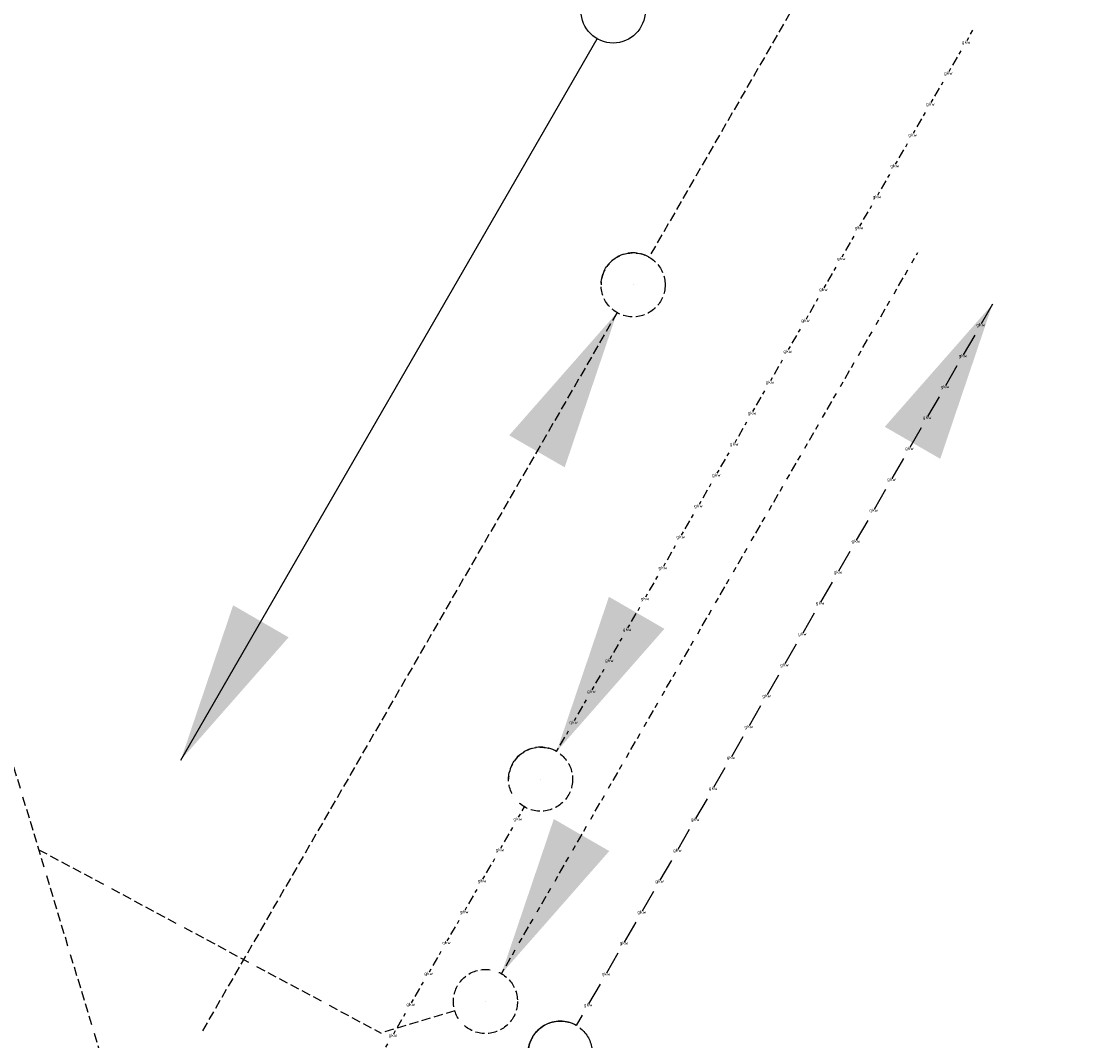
# Model space of a CAD drawing. Header units: millimetres. Extents: x -2733 to 48660, y -299 to 65852.
# Tile 24 of 44: x 45986 to 46566, y 14523 to 15080. Entities that reach past the tile are written whole.
import ezdxf
from ezdxf.enums import TextEntityAlignment as Align

# ---------------------------------------------------------------- set-up
doc = ezdxf.new("R2010")
doc.units = ezdxf.units.MM
for name, pattern in [('2322102', [45, 5, -2, 5, -2, 5, -2, 5, -2, 5, -2, 5, -5]), ('2322102_a', [19.5, 3, -2, 5, -2, 3, -4.5]), ('2322105', [47, 40, -7]), ('2322105_a', [19.5, 12.5, -7]), ('2322106', [47, 5, -2, 5, -2, 5, -2, 5, -2, 5, -2, 5, -7]), ('2322106_a', [19.5, 2, -2, 5, -2, 2, -6.5]), ('2322107', [2000, 1000, 1000]), ('2322107_a', [2000, 1000, 1000]), ('2322108', [7, 5, -2]), ('2322108_a', [7, 5, -2])]:
    doc.linetypes.add(name, pattern=pattern)
for name, color, linetype in [('WL5501--', 4, '2322105'), ('WL5502--', 4, '2322106'), ('WL561---_AANVOER', 1, '2322107'), ('WL561---_RETOUR', 5, '2322108'), ('WL5627--', 4, '2322102'), ('WL570---_APP', 2, 'Continuous'), ('WM561---', 1, 'Continuous')]:
    doc.layers.add(name, color=color, linetype=linetype)
doc.styles.add('STABICAD-018', font='ISOCP.SHX', dxfattribs={"height": 90})
doc.styles.get("Standard").update_dxf_attribs({"font": 'arial.ttf'})

# ---------------------------------------------------------------- blocks, each defined once
blk = doc.blocks.new('*U946')
at = {"linetype": '2322107'}
blk.add_hatch(color=2, dxfattribs=at).paths.add_polyline_path([(-236.25, -409.2), (-207.66, -324.67), (-177.34, -342.17)], flags=0)
at = {"color": 2, "linetype": '2322107_a'}
blk.add_line((-236.25, -409.2, 3000), (-8.75, -15.16, 3000), dxfattribs=at)
at = {"color": 2, "linetype": '2322107'}
blk.add_circle((0, 0, 3000), 17.5, dxfattribs=at)
at = {"layer": 'WM561---', "color": 2}
for tag in ['SECTIONCODE', 'POSITIONCODE']:
    blk.add_attdef(tag, (44269.24, 21770.28, 1499.49), '', height=1.2, dxfattribs=at)
at = {"layer": 'WM561---', "color": 2, "style": 'STABICAD-018'}
for tag, p in [('CODE', (44269.24, 21720.28)), ('FLOORCODE', (44319.24, 21620.28))]:
    blk.add_attdef(tag, p, '', height=1.2, dxfattribs=at)
blk = doc.blocks.new('*U947')
at = {"linetype": '2322108'}
blk.add_hatch(color=2, dxfattribs=at).paths.add_polyline_path([(-8.75, -15.16), (-37.34, -99.68), (-67.66, -82.18)], flags=0)
at = {"color": 2, "linetype": '2322108_a'}
for p, q in [((236.25, 409.2, 3000), (8.75, 15.16, 3000)), ((-8.75, -15.16, 3000), (-236.25, -409.2, 3000))]:
    blk.add_line(p, q, dxfattribs=at)
at = {"color": 0, "linetype": '2322108'}
blk.add_line((0, 0), (0, 0, 3000), dxfattribs=at)
at = {"color": 2, "linetype": '2322108'}
blk.add_circle((0, 0, 3000), 17.5, dxfattribs=at)
at = {"color": 0, "linetype": '2322108'}
blk.add_arc((0, 0, 3000), 17.5, 60, 180, dxfattribs=at)
at = {"layer": 'WM561---', "color": 2}
for tag in ['SECTIONCODE', 'POSITIONCODE']:
    blk.add_attdef(tag, (44280.11, 21620.66, 1499.49), '', height=1.2, dxfattribs=at)
at = {"layer": 'WM561---', "color": 2, "style": 'STABICAD-018'}
for tag, p in [('CODE', (44280.11, 21570.66)), ('FLOORCODE', (44330.11, 21470.66))]:
    blk.add_attdef(tag, p, '', height=1.2, dxfattribs=at)
blk = doc.blocks.new('*U948')
at = {"linetype": '2322106'}
blk.add_hatch(color=2, dxfattribs=at).paths.add_polyline_path([(8.75, 15.16), (37.34, 99.68), (67.66, 82.18)], flags=0)
at = {"color": 2, "linetype": '2322106_a'}
for p, q in [((8.75, 15.16, 3000), (236.25, 409.2, 3000)), ((-236.25, -409.2, 3000), (-8.75, -15.16, 3000))]:
    blk.add_line(p, q, dxfattribs=at)
at = {"color": 0, "linetype": '2322106'}
blk.add_line((0, 0), (0, 0, 3000), dxfattribs=at)
at = {"color": 2, "linetype": '2322106'}
blk.add_circle((0, 0, 3000), 17.5, dxfattribs=at)
at = {"color": 0, "linetype": '2322106'}
blk.add_arc((0, 0, 3000), 17.5, 60, 180, dxfattribs=at)
at = {"layer": 'WM561---', "color": 2}
for tag in ['SECTIONCODE', 'POSITIONCODE']:
    blk.add_attdef(tag, (44290.71, 21471.05, 1499.49), '', height=1.2, dxfattribs=at)
at = {"layer": 'WM561---', "color": 2, "style": 'STABICAD-018'}
for tag, p in [('CODE', (44290.71, 21421.05)), ('FLOORCODE', (44340.71, 21321.05))]:
    blk.add_attdef(tag, p, '', height=1.2, dxfattribs=at)
blk = doc.blocks.new('*U949')
at = {"linetype": '2322105'}
blk.add_hatch(color=2, dxfattribs=at).paths.add_polyline_path([(236.25, 409.2), (207.66, 324.67), (177.34, 342.17)], flags=0)
at = {"color": 2, "linetype": '2322105_a'}
blk.add_line((236.25, 409.2, 3000), (8.75, 15.16, 3000), dxfattribs=at)
at = {"color": 2, "linetype": '2322105'}
blk.add_circle((0, 0, 3000), 17.5, dxfattribs=at)
at = {"color": 0, "linetype": '2322105'}
blk.add_arc((0, 0, 3000), 17.5, 60, 180, dxfattribs=at)
at = {"layer": 'WM561---', "color": 2}
for tag in ['SECTIONCODE', 'POSITIONCODE']:
    blk.add_attdef(tag, (44301.45, 21321.43, 1499.49), '', height=1.2, dxfattribs=at)
at = {"layer": 'WM561---', "color": 2, "style": 'STABICAD-018'}
for tag, p in [('CODE', (44301.45, 21271.43)), ('FLOORCODE', (44351.45, 21171.43))]:
    blk.add_attdef(tag, p, '', height=1.2, dxfattribs=at)
blk = doc.blocks.new('*U954')
at = {"linetype": '2322102'}
blk.add_hatch(color=2, dxfattribs=at).paths.add_polyline_path([(8.75, 15.16), (37.34, 99.68), (67.66, 82.18)], flags=0)
at = {"color": 2, "linetype": '2322102_a'}
blk.add_line((8.75, 15.16, 3000), (236.25, 409.2, 3000), dxfattribs=at)
at = {"color": 0, "linetype": '2322102'}
blk.add_line((0, 0), (0, 0, 3000), dxfattribs=at)
blk.add_circle((0, 0, 3000), 17.5, dxfattribs=at)
at = {"color": 2, "linetype": '2322102'}
blk.add_circle((0, 0, 3000), 17.5, dxfattribs=at)
at = {"layer": 'WL570---_APP', "color": 2, "style": 'STABICAD-018'}
for tag, p in [('SECTIONCODE', (46239.97, 14694.49, 1499.49)), ('POSITIONCODE', (46239.97, 14694.49, 1499.49)), ('CODE', (46239.97, 14644.49)), ('FLOORCODE', (46289.97, 14544.49))]:
    blk.add_attdef(tag, p, '', height=1.2, dxfattribs=at)

msp = doc.modelspace()

# ---------------------------------------------------------------- linework, layer by layer
at = {"layer": 'WL5627--', "linetype": '2322102'}
for p, q in [((46936.16, 11516.41), (44057.61, 21040.92)), ((45995.93, 14627.43), (46182.91, 14527.24)), ((46223.22, 14539.42), (46182.91, 14527.24))]:
    msp.add_line(p, q, dxfattribs=at)

# ---------------------------------------------------------------- block references
at = {"layer": 'WL5501--', "linetype": '2322105'}
msp.add_blockref('*U949', (46280.83, 14516.29), dxfattribs=at)
at = {"layer": 'WL5502--', "linetype": '2322106'}
msp.add_blockref('*U948', (46270.1, 14665.91), dxfattribs=at)
at = {"layer": 'WL561---_AANVOER', "linetype": '2322107'}
msp.add_blockref('*U946', (46309.74, 15085.61), dxfattribs=at)
at = {"layer": 'WL561---_RETOUR', "linetype": '2322108'}
msp.add_blockref('*U947', (46320.61, 14935.99), dxfattribs=at)
at = {"layer": 'WL5627--', "linetype": '2322102'}
msp.add_blockref('*U954', (46239.97, 14544.49), dxfattribs=at)

# ---------------------------------------------------------------- texts
at = {"layer": 'WL5501--', "color": 2, "style": 'STABICAD-018'}
for p in [(46510.58, 14914.23, 3000), (46500.83, 14897.34, 3000), (46491.08, 14880.45, 3000), (46481.33, 14863.57, 3000), (46471.58, 14846.68, 3000), (46461.83, 14829.79, 3000), (46452.08, 14812.9, 3000), (46442.33, 14796.02, 3000), (46432.58, 14779.13, 3000), (46422.83, 14762.24, 3000), (46413.08, 14745.35, 3000), (46403.33, 14728.47, 3000), (46393.58, 14711.58, 3000), (46383.83, 14694.69, 3000), (46374.08, 14677.8, 3000), (46364.33, 14660.92, 3000), (46354.58, 14644.03, 3000), (46344.83, 14627.14, 3000), (46335.08, 14610.25, 3000), (46325.33, 14593.37, 3000), (46315.58, 14576.48, 3000), (46305.83, 14559.59, 3000), (46296.08, 14542.7, 3000)]:
    msp.add_text('gkw', height=1.8, dxfattribs=at).set_placement(p, align=Align.MIDDLE_CENTER)
at = {"layer": 'WL5502--', "color": 2, "style": 'STABICAD-018'}
for p in [(46502.6, 15068.61, 3000), (46492.85, 15051.72, 3000), (46483.1, 15034.83, 3000), (46473.35, 15017.95, 3000), (46463.6, 15001.06, 3000), (46453.85, 14984.17, 3000), (46444.1, 14967.28, 3000), (46434.35, 14950.4, 3000), (46424.6, 14933.51, 3000), (46414.85, 14916.62, 3000), (46405.1, 14899.73, 3000), (46395.35, 14882.85, 3000), (46385.6, 14865.96, 3000), (46375.85, 14849.07, 3000), (46366.1, 14832.18, 3000), (46356.35, 14815.3, 3000), (46346.6, 14798.41, 3000), (46336.85, 14781.52, 3000), (46327.1, 14764.63, 3000), (46317.35, 14747.75, 3000), (46307.6, 14730.86, 3000), (46297.85, 14713.97, 3000), (46288.1, 14697.08, 3000), (46257.6, 14644.26, 3000), (46247.85, 14627.37, 3000), (46238.1, 14610.48, 3000), (46228.35, 14593.59, 3000), (46218.6, 14576.71, 3000), (46208.85, 14559.82, 3000), (46199.1, 14542.93, 3000), (46189.35, 14526.04, 3000)]:
    msp.add_text('gkw', height=1.8, dxfattribs=at).set_placement(p, align=Align.MIDDLE_CENTER)

doc.saveas('drawing.dxf')
